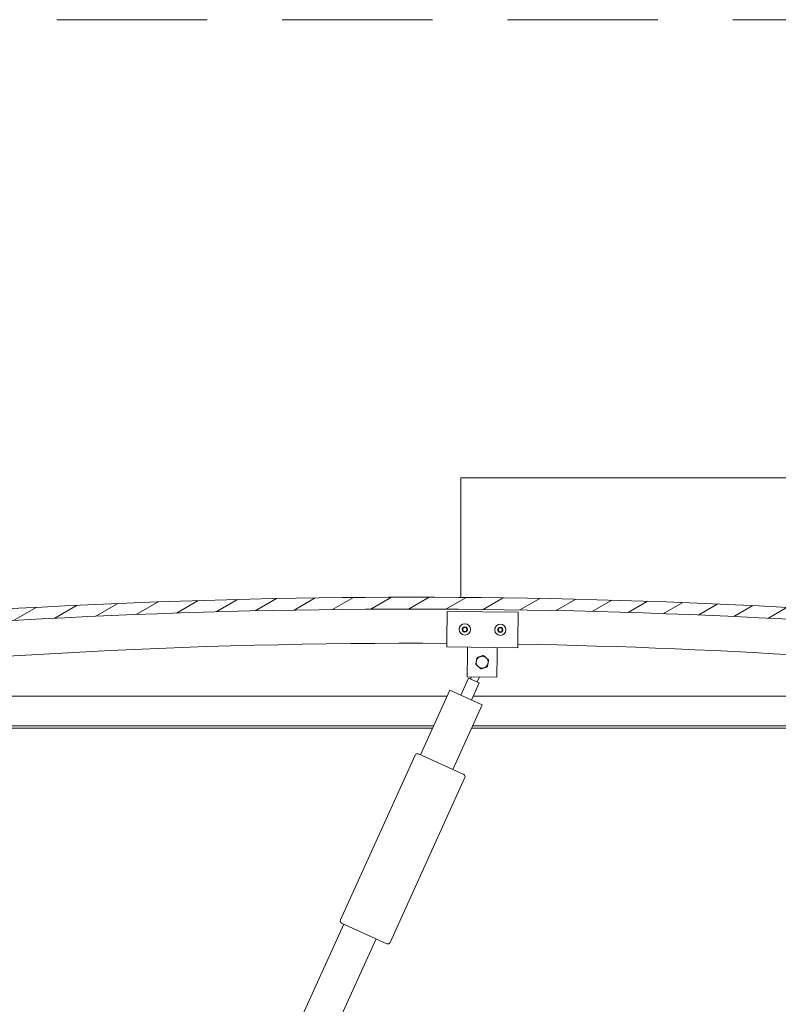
# Model space of a CAD drawing. Header units: millimetres. Extents: x -1427 to 15787, y -1578 to 5789.
# Tile 121 of 146: x 2010 to 2074, y 2533 to 2616. Entities that reach past the tile are written whole.
import ezdxf

# ---------------------------------------------------------------- set-up
doc = ezdxf.new("R2010")
doc.units = ezdxf.units.MM
doc.linetypes.add('DASHED', pattern=[19.05, 12.7, -6.35])
for name, color, linetype, lineweight in [('.OPIS', 4, 'Continuous', 13), ('Hatch (ISO)', 7, 'Continuous', 18), ('Visible (ISO)', 7, 'Continuous', 50)]:
    doc.layers.add(name, color=color, linetype=linetype, lineweight=lineweight)

# ---------------------------------------------------------------- blocks, each defined once
blk = doc.blocks.new('A$C3bf03bbc')
at = {"layer": 'Hatch (ISO)', "lineweight": 9}
h = blk.add_hatch(dxfattribs=at)
h.set_pattern_fill('ANSI31', color=256, scale=127, angle=-15, style=0)
h.set_pattern_definition([(30, (-10843.571, -2108.028), (-7.9375, 13.748153), [])])
edge = h.paths.add_edge_path()
edge.add_line((21.5, 567.5), (51.5, 567.5))
edge.add_line((51.5, 567.5), (51.5, 577.5))
edge.add_line((51.5, 577.5), (21.5, 577.5))
edge.add_ellipse((-603.5, -5324.56), major_axis=(625, 5902.06), ratio=1, start_angle=0, end_angle=12.089642)
edge.add_line((-1228.5, 577.5), (-1258.5, 577.5))
edge.add_line((-1258.5, 577.5), (-1258.5, 567.5))
edge.add_line((-1258.5, 567.5), (-1228.5, 567.5))
edge.add_ellipse((-603.5, -5334.56), major_axis=(-625, 5902.06), ratio=1, start_angle=347.910358, end_angle=360, ccw=False)
h = blk.add_hatch(dxfattribs=at)
h.set_pattern_fill('ANSI31', color=256, scale=127, angle=15, style=0)
h.set_pattern_definition([(60, (-10843.571, -2108.028), (-13.748153, 7.9375), [])])
edge = h.paths.add_edge_path()
edge.add_line((16.6, 565.5), (17.5, 565.5))
edge.add_line((17.5, 565.5), (31.4, 565.5))
edge.add_ellipse((31.4, 565.6), major_axis=(0, -0.1), ratio=1, start_angle=0, end_angle=90)
edge.add_line((31.5, 565.6), (31.5, 567.21))
edge.add_ellipse((31.4, 567.21), major_axis=(0.1, 0), ratio=1, start_angle=0, end_angle=86.98358)
edge.add_ellipse((24, 426.78), major_axis=(7.41, 140.53), ratio=1, start_angle=0, end_angle=6.03285)
edge.add_ellipse((16.6, 567.21), major_axis=(-0.0053, 0.0999), ratio=1, start_angle=0, end_angle=86.98358)
edge.add_line((16.5, 567.21), (16.5, 565.6))
edge.add_ellipse((16.6, 565.6), major_axis=(-0.1, 0), ratio=1, start_angle=0, end_angle=90)
edge = h.paths.add_edge_path(flags=0)
edge.add_line((17.5, 566.19), (17.5, 566.29))
edge.add_ellipse((24, 355.09), major_axis=(-6.5, 211.2), ratio=1, start_angle=356.47438, end_angle=360, ccw=False)
edge.add_line((30.5, 566.29), (30.5, 566.19))
edge.add_line((30.5, 566.19), (17.5, 566.19))
edge = h.paths.add_edge_path()
edge.add_ellipse((-1231, 426.77), major_axis=(7.41, 140.53), ratio=1, start_angle=0, end_angle=6.03285)
edge.add_ellipse((-1238.4, 567.21), major_axis=(-0.0053, 0.0999), ratio=1, start_angle=0, end_angle=86.98358)
edge.add_line((-1238.5, 567.21), (-1238.5, 565.6))
edge.add_ellipse((-1238.4, 565.6), major_axis=(-0.1, 0), ratio=1, start_angle=0, end_angle=90)
edge.add_line((-1238.4, 565.5), (-1224.5, 565.5))
edge.add_line((-1224.5, 565.5), (-1223.6, 565.5))
edge.add_ellipse((-1223.6, 565.6), major_axis=(0, -0.1), ratio=1, start_angle=0, end_angle=90)
edge.add_line((-1223.5, 565.6), (-1223.5, 567.21))
edge.add_ellipse((-1223.6, 567.21), major_axis=(0.1, 0), ratio=1, start_angle=0, end_angle=86.98358)
edge = h.paths.add_edge_path(flags=0)
edge.add_ellipse((-1231, 355.09), major_axis=(-6.5, 211.2), ratio=1, start_angle=356.47438, end_angle=360)
edge.add_line((-1237.5, 566.29), (-1237.5, 566.19))
edge.add_line((-1237.5, 566.19), (-1224.5, 566.19))
edge.add_line((-1224.5, 566.19), (-1224.5, 566.29))
at = {"layer": 'Visible (ISO)', "lineweight": 9}
for p, q in [((-562, 708.5), (-562, 711.5)), ((135, 711.5), (-562, 711.5)), ((-562, 610.35), (-562, 708.5)), ((-573.72, 574.52), (-573.45, 598.52)), ((-573.45, 598.52), (-513.45, 597.84)), ((-513.45, 597.84), (-513.72, 573.84)), ((-573.72, 574.52), (-573.79, 568.52)), ((-513.79, 567.84), (-573.79, 568.52)), ((-556.35, 562.32), (-556.29, 568.32)), ((-531.36, 562.04), (-531.29, 568.04)), ((-513.72, 573.84), (-513.79, 567.84)), ((-556.57, 543.32), (-556.35, 562.32)), ((-531.36, 562.04), (-531.57, 543.04)), ((-562.09, 527.8), (-555.51, 542.27)), ((-531.57, 543.04), (-556.57, 543.32)), ((-546.41, 538.13), (-555.51, 542.27)), ((-553.69, 541.44), (-552.86, 543.28)), ((-548.23, 538.96), (-546.3, 543.21)), ((-546.41, 538.13), (-552.98, 523.66)), ((-1203.5, 527), (-573.43, 527)), ((-596.01, 477.31), (-571.19, 531.93)), ((-571.19, 531.93), (-543.88, 519.53)), ((-551.46, 527), (-3.5, 527)), ((-543.88, 519.53), (-568.69, 464.9)), ((-584.79, 502), (-1205.1, 502)), ((-585.7, 500), (-1200, 500)), ((-7, 500), (-552.75, 500)), ((-1.9, 502), (-551.84, 502)), ((-663.75, 337.84), (-600.47, 477.14)), ((-597.83, 478.13), (-559.59, 460.76)), ((-558.59, 458.11), (-621.87, 318.81)), ((-716.77, 211.45), (-660.94, 334.36)), ((-624.52, 317.82), (-662.76, 335.19)), ((-633.63, 321.96), (-673.02, 235.24))]:
    blk.add_line(p, q, dxfattribs=at)
for centre in [(-558.62, 583.35), (-528.62, 583.01)]:
    blk.add_circle(centre, 4.75, dxfattribs=at)
for centre, radius, start, end in [((-603.5, -5324.56), 5935.06, 83.955179, 96.044821), ((-603.5, -5334.56), 5935.06, 83.955179, 96.044821), ((-560.42, 583.38), 0.45, 207.36568, 255.58525), ((-558.62, 583.35), 2.21, 184.50137, 233.35265), ((-558.62, 583.35), 2.21, 124.50137, 173.35265), ((-560.42, 583.38), 0.45, 102.26877, 150.48833), ((-560.73, 582.18), 0.787, 342.26877, 75.58525), ((-560.68, 584.59), 0.787, 282.26877, 15.58525), ((-559.49, 584.92), 0.45, 147.36568, 195.58525), ((-558.62, 583.35), 2.21, 64.50137, 113.35265), ((-559.49, 584.92), 0.45, 42.26877, 90.48833), ((-558.57, 585.75), 0.787, 222.26877, 315.58525), ((-557.69, 584.89), 0.45, 87.36568, 135.58525), ((-558.62, 583.35), 2.21, 304.50137, 353.35265), ((-556.55, 582.1), 0.787, 102.26877, 195.58525), ((-558.62, 583.35), 2.21, 4.50137, 53.35265), ((-557.69, 584.89), 0.45, 342.26877, 30.48833), ((-556.51, 584.51), 0.787, 162.26877, 255.58525), ((-556.82, 583.31), 0.45, 282.26877, 330.48833), ((-556.82, 583.31), 0.45, 27.36568, 75.58525), ((-530.42, 583.03), 0.45, 207.7468, 255.96637), ((-528.62, 583.01), 2.21, 184.88249, 233.73377), ((-528.62, 583.01), 2.21, 124.88249, 173.73377), ((-530.42, 583.03), 0.45, 102.64989, 150.86945), ((-530.72, 581.83), 0.787, 342.64989, 75.96637), ((-530.69, 584.24), 0.787, 282.64989, 15.96637), ((-529.5, 584.58), 0.45, 147.7468, 195.96637), ((-528.62, 583.01), 2.21, 64.88249, 113.73377), ((-529.5, 584.58), 0.45, 42.64989, 90.86945), ((-528.59, 585.42), 0.787, 222.64989, 315.96637), ((-527.7, 584.56), 0.45, 87.7468, 135.96637), ((-528.62, 583.01), 2.21, 304.88249, 353.73377), ((-526.55, 581.78), 0.787, 102.64989, 195.96637), ((-528.62, 583.01), 2.21, 4.88249, 53.73377), ((-527.7, 584.56), 0.45, 342.64989, 30.86945), ((-526.52, 584.19), 0.787, 162.64989, 255.96637), ((-526.82, 582.99), 0.45, 282.64989, 330.86945), ((-526.82, 582.99), 0.45, 27.7468, 75.96637), ((-559.55, 581.81), 0.45, 162.26877, 210.48833), ((-559.55, 581.81), 0.45, 267.36568, 315.58525), ((-558.62, 583.35), 2.21, 244.50137, 293.35265), ((-558.66, 580.94), 0.787, 42.26877, 135.58525), ((-557.75, 581.77), 0.45, 222.26877, 270.48833), ((-557.75, 581.77), 0.45, 327.36568, 15.58525), ((-529.54, 581.46), 0.45, 162.64989, 210.86945), ((-529.54, 581.46), 0.45, 267.7468, 315.96637), ((-528.62, 583.01), 2.21, 244.88249, 293.73377), ((-528.65, 580.6), 0.787, 42.64989, 135.96637), ((-527.74, 581.44), 0.45, 222.64989, 270.86945), ((-527.74, 581.44), 0.45, 327.7468, 15.96637), ((-603.68, -4743.45), 5315.06, 89.67737, 96.69683), ((-603.68, -4743.45), 5315.06, 83.29925, 89.03057), ((-543.93, 555.68), 5, 108.66219, 168.65928), ((-543.93, 555.68), 5, 48.66073, 108.66219), ((-543.93, 555.68), 5, 348.65928, 48.66073), ((-543.93, 555.68), 5, 168.65928, 228.66073), ((-543.93, 555.68), 5, 228.66073, 288.66219), ((-543.93, 555.68), 5, 288.66219, 348.65928), ((-598.65, 476.31), 2, 152.99068, 155.56949), ((-598.65, 476.31), 2, 68.14831, 152.99068), ((-598.65, 476.31), 2, 65.56949, 68.14831), ((-560.41, 458.94), 2, 62.99068, 65.56949), ((-560.41, 458.94), 2, 338.14831, 62.99068), ((-560.41, 458.94), 2, 335.56949, 338.14831), ((-661.93, 337.01), 2, 158.14831, 242.99068), ((-661.93, 337.01), 2, 155.56949, 158.14831), ((-661.93, 337.01), 2, 242.99068, 245.56949), ((-623.69, 319.64), 2, 245.56949, 248.14831), ((-623.69, 319.64), 2, 248.14831, 332.99068), ((-623.69, 319.64), 2, 332.99068, 335.56949)]:
    blk.add_arc(centre, radius, start, end, dxfattribs=at)
for points, knots in [([(-560.82, 583.17), (-560.84, 583.22), (-560.86, 583.27), (-560.87, 583.38), (-560.87, 583.44), (-560.84, 583.53), (-560.83, 583.57), (-560.81, 583.6)], [0.17438702, 0.17438702, 0.17438702, 0.17438702, 0.18896797, 0.18896797, 0.20586323, 0.20586323, 0.21737851, 0.21737851, 0.21737851, 0.21737851]), ([(-559.87, 585.17), (-559.84, 585.21), (-559.81, 585.25), (-559.72, 585.31), (-559.66, 585.34), (-559.57, 585.37), (-559.53, 585.37), (-559.49, 585.37)], [0.17438702, 0.17438702, 0.17438702, 0.17438702, 0.18896797, 0.18896797, 0.20586323, 0.20586323, 0.21737851, 0.21737851, 0.21737851, 0.21737851]), ([(-557.67, 585.34), (-557.62, 585.34), (-557.57, 585.33), (-557.46, 585.28), (-557.41, 585.25), (-557.35, 585.18), (-557.32, 585.15), (-557.3, 585.12)], [0.17438702, 0.17438702, 0.17438702, 0.17438702, 0.18896797, 0.18896797, 0.20586323, 0.20586323, 0.21737852, 0.21737852, 0.21737852, 0.21737852]), ([(-556.42, 583.52), (-556.4, 583.48), (-556.38, 583.43), (-556.36, 583.32), (-556.37, 583.26), (-556.39, 583.16), (-556.41, 583.13), (-556.43, 583.09)], [0.17438702, 0.17438702, 0.17438702, 0.17438702, 0.18896797, 0.18896797, 0.20586323, 0.20586323, 0.21737852, 0.21737852, 0.21737852, 0.21737852]), ([(-530.82, 582.82), (-530.84, 582.86), (-530.86, 582.91), (-530.87, 583.02), (-530.87, 583.09), (-530.85, 583.18), (-530.83, 583.21), (-530.81, 583.25)], [0.17438702, 0.17438702, 0.17438702, 0.17438702, 0.18896797, 0.18896797, 0.20586323, 0.20586323, 0.21737851, 0.21737851, 0.21737851, 0.21737851]), ([(-529.88, 584.82), (-529.85, 584.86), (-529.82, 584.9), (-529.73, 584.97), (-529.68, 585), (-529.59, 585.02), (-529.55, 585.03), (-529.51, 585.03)], [0.17438702, 0.17438702, 0.17438702, 0.17438702, 0.18896797, 0.18896797, 0.20586323, 0.20586323, 0.21737851, 0.21737851, 0.21737851, 0.21737851]), ([(-527.68, 585.01), (-527.63, 585), (-527.58, 584.99), (-527.48, 584.95), (-527.43, 584.92), (-527.36, 584.85), (-527.33, 584.82), (-527.31, 584.79)], [0.17438702, 0.17438702, 0.17438702, 0.17438702, 0.18896797, 0.18896797, 0.20586323, 0.20586323, 0.21737852, 0.21737852, 0.21737852, 0.21737852]), ([(-526.42, 583.2), (-526.4, 583.15), (-526.38, 583.1), (-526.37, 582.99), (-526.37, 582.93), (-526.39, 582.84), (-526.41, 582.8), (-526.43, 582.77)], [0.17438702, 0.17438702, 0.17438702, 0.17438702, 0.18896797, 0.18896797, 0.20586323, 0.20586323, 0.21737852, 0.21737852, 0.21737852, 0.21737852]), ([(-559.57, 581.36), (-559.62, 581.36), (-559.67, 581.37), (-559.77, 581.41), (-559.82, 581.44), (-559.89, 581.51), (-559.91, 581.54), (-559.93, 581.58)], [0.17438702, 0.17438702, 0.17438702, 0.17438702, 0.18896797, 0.18896797, 0.20586323, 0.20586323, 0.21737852, 0.21737852, 0.21737852, 0.21737852]), ([(-557.37, 581.53), (-557.39, 581.49), (-557.43, 581.45), (-557.52, 581.38), (-557.57, 581.35), (-557.66, 581.33), (-557.7, 581.32), (-557.74, 581.32)], [0.17438702, 0.17438702, 0.17438702, 0.17438702, 0.18896797, 0.18896797, 0.20586323, 0.20586323, 0.21737852, 0.21737852, 0.21737852, 0.21737852]), ([(-529.56, 581.01), (-529.6, 581.01), (-529.66, 581.02), (-529.76, 581.06), (-529.81, 581.1), (-529.88, 581.16), (-529.9, 581.2), (-529.92, 581.23)], [0.17438702, 0.17438702, 0.17438702, 0.17438702, 0.18896797, 0.18896797, 0.20586323, 0.20586323, 0.21737852, 0.21737852, 0.21737852, 0.21737852]), ([(-527.36, 581.2), (-527.38, 581.16), (-527.42, 581.12), (-527.51, 581.05), (-527.56, 581.02), (-527.65, 581), (-527.69, 580.99), (-527.73, 580.99)], [0.17438702, 0.17438702, 0.17438702, 0.17438702, 0.18896797, 0.18896797, 0.20586323, 0.20586323, 0.21737852, 0.21737852, 0.21737852, 0.21737852])]:
    blk.add_open_spline(points, degree=3, knots=knots, dxfattribs=at)
for points, weights in [([(-548.83, 556.66), (-548.57, 557.98), (-548.26, 559.49)], [1, 1.04032687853, 1.0045837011]), ([(-548.26, 559.49), (-546.8, 559.99), (-545.53, 560.42)], [1.0045837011, 1.04032687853, 1]), ([(-545.53, 560.42), (-544.26, 560.85), (-542.79, 561.34)], [1, 1.04033007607, 1.00457803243]), ([(-542.79, 561.34), (-541.63, 560.32), (-540.63, 559.43)], [1.00457803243, 1.04033007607, 1]), ([(-540.63, 559.43), (-539.62, 558.55), (-538.46, 557.53)], [1, 1.04033007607, 1.00457803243]), ([(-538.46, 557.53), (-538.76, 556.01), (-539.03, 554.7)], [1.00457803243, 1.04033007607, 1]), ([(-549.4, 553.83), (-549.09, 555.35), (-548.83, 556.66)], [1.00457803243, 1.04033007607, 1]), ([(-547.23, 551.93), (-548.24, 552.81), (-549.4, 553.83)], [1, 1.04033007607, 1.00457803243]), ([(-545.06, 550.02), (-546.23, 551.04), (-547.23, 551.93)], [1.00457803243, 1.04033007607, 1]), ([(-542.33, 550.94), (-543.6, 550.51), (-545.06, 550.02)], [1, 1.04033007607, 1.00457803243]), ([(-539.59, 551.87), (-541.06, 551.37), (-542.33, 550.94)], [1.0045837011, 1.04032687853, 1]), ([(-539.03, 554.7), (-539.29, 553.38), (-539.59, 551.87)], [1, 1.04032687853, 1.0045837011])]:
    blk.add_rational_spline(points, weights, degree=2, dxfattribs=at)

msp = doc.modelspace()

# ---------------------------------------------------------------- linework, layer by layer
at = {"layer": '.OPIS', "linetype": 'DASHED'}
msp.add_lwpolyline([(1933.98206, 2256.44791), (2178.58636, 2256.44791), (2178.58636, 2616.2389), (1933.98206, 2616.2389)], close=True, dxfattribs=at)

# ---------------------------------------------------------------- block references
at = {"xscale": 0.1, "yscale": 0.1, "zscale": 0.1}
msp.add_blockref('A$C3bf03bbc', (2103.83557, 2506.38911), dxfattribs=at)

doc.saveas('drawing.dxf')
